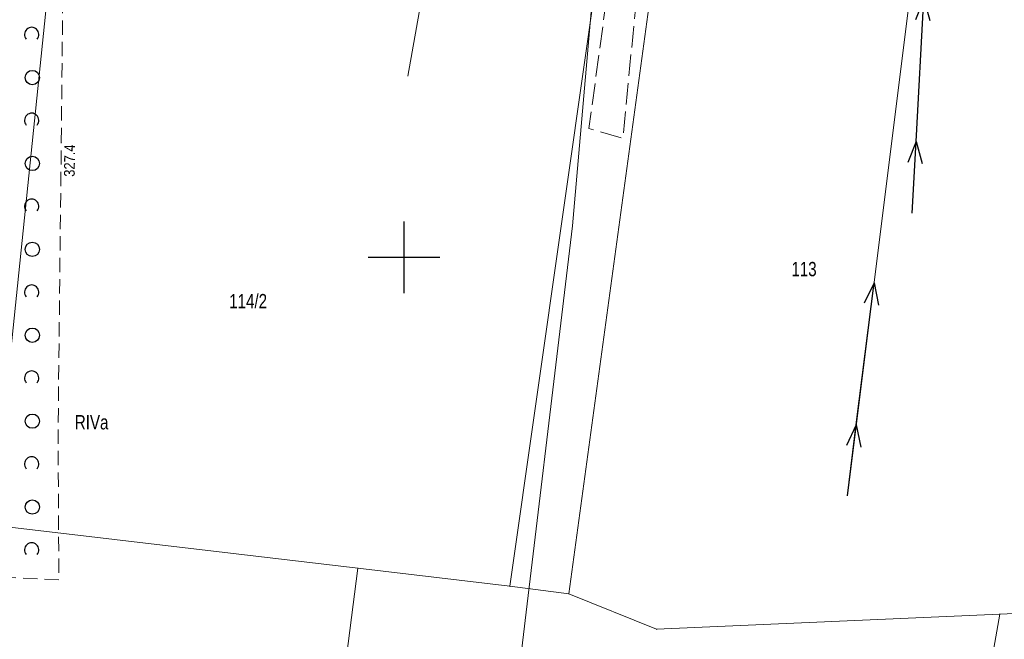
# Model space of a CAD drawing. Header units: metres. Extents: x 7423100 to 7431699, y 5527887 to 5533362.
# Tile 31 of 114: x 7427873 to 7427942, y 5529873 to 5529917. Entities that reach past the tile are written whole.
import ezdxf
from ezdxf.enums import TextEntityAlignment as Align

# ---------------------------------------------------------------- set-up
doc = ezdxf.new("R2010")
doc.units = ezdxf.units.M
doc.header["$MEASUREMENT"] = 0
for name, pattern in [('1.0_0.5', [1.5, 1, -0.5]), ('1.5_0.5', [2, 1.5, -0.5]), ('219-500', [0]), ('suep_nn_500', [0])]:
    doc.linetypes.add(name, pattern=pattern)
doc.layers.get('0').update_dxf_attribs({"color": 2, "linetype": 'CONTINUOUS', "lineweight": 5})
for name, color, linetype in [('203-punkt graniczny', 7, 'CONTINUOUS'), ('209-oznaczenie konturu klasyfikacyjnego', 7, 'CONTINUOUS'), ('211-numer działki ewidencyjnej', 7, 'CONTINUOUS'), ('218-kontur użytku gruntowego', 7, 'CONTINUOUS'), ('219-działka ewidencyjna', 7, 'CONTINUOUS'), ('jezdnia', 7, 'CONTINUOUS'), ('pikieta naturalna', 7, 'CONTINUOUS'), ('pikieta naturalna-Atr2', 7, 'CONTINUOUS'), ('przewód elektroenergetyczny niskiego napięcia', 7, 'CONTINUOUS'), ('przewód gazowy', 7, 'CONTINUOUS'), ('Wstawianie ramki sekcyjnej z opisem', 7, 'CONTINUOUS'), ('zadrzewienie  zakrzewienie', 7, 'CONTINUOUS')]:
    doc.layers.add(name, color=color, linetype=linetype)
doc.styles.get("Standard").update_dxf_attribs({"font": 'Working1250.shx', "width": 0.75})

# ---------------------------------------------------------------- blocks, each defined once
blk = doc.blocks.new('203')
at = {"linetype": 'Continuous', "lineweight": 0}
h = blk.add_hatch(color=0, dxfattribs=at)
edge = h.paths.add_edge_path()
edge.add_arc((0, 0), 0.045, 0, 360)
blk = doc.blocks.new('SUEP1')
at = {"color": 0, "linetype": 'Continuous'}
for p, q in [((0, 0), (5, 0)), ((5, 0), (3.5, 0.5)), ((5, 0), (3.5, -0.5)), ((5, 0), (15, 0)), ((15, 0), (13.5, 0.5)), ((15, 0), (13.5, -0.5))]:
    blk.add_line(p, q, dxfattribs=at)
blk = doc.blocks.new('OTZK1')
at = {"color": 0, "linetype": 'Continuous'}
blk.add_circle((0, 0), 0.5, dxfattribs=at)
blk = doc.blocks.new('OTZK2')
at = {"color": 0, "linetype": 'Continuous'}
blk.add_arc((0, 0), 0.5, 318.85, 221.162, dxfattribs=at)
blk = doc.blocks.new('PW01')
at = {"linetype": 'Continuous', "lineweight": 13}
h = blk.add_hatch(color=0, dxfattribs=at)
edge = h.paths.add_edge_path()
edge.add_arc((0, 0), 0.045, 0, 360)
blk = doc.blocks.new('RAMKA500K')
at = {"color": 0}
for p, q in [((300, 147.5), (300, 152.5)), ((297.5, 150), (302.5, 150))]:
    blk.add_line(p, q, dxfattribs=at)

msp = doc.modelspace()

# ---------------------------------------------------------------- linework, layer by layer
at = {"layer": '218-kontur użytku gruntowego', "color": 3, "linetype": 'Continuous', "lineweight": 18, "flags": 128}
for points in [[(7427893.09, 5529849.63), (7427896.77, 5529878.28)], [(7427896.77, 5529878.28), (7427907.4, 5529877.02)], [(7427907.4, 5529877.02), (7427911.52, 5529876.5)], [(7427911.52, 5529876.5), (7427917.65, 5529874.02)], [(7427917.65, 5529874.02), (7427941.64, 5529875.08)], [(7427941.64, 5529875.08), (7427937.1, 5529849.32)]]:
    msp.add_lwpolyline(points, dxfattribs=at)
at = {"layer": '219-działka ewidencyjna', "color": 7, "linetype": '219-500', "lineweight": 18, "flags": 128}
for points in [[(7427871.23, 5529881.29), (7427876.85, 5529935.53)], [(7427907.4, 5529877.02), (7427914.71, 5529928.33)], [(7427918.43, 5529927.22), (7427911.52, 5529876.5)], [(7427871.23, 5529881.29), (7427896.77, 5529878.28)], [(7427896.77, 5529878.28), (7427907.4, 5529877.02)], [(7427911.52, 5529876.5), (7427917.65, 5529874.02)], [(7427941.64, 5529875.08), (7427945.67, 5529875.26)], [(7427917.65, 5529874.02), (7427941.64, 5529875.08)]]:
    msp.add_lwpolyline(points, dxfattribs=at)
at = {"layer": 'jezdnia', "color": 7, "linetype": '1.5_0.5', "lineweight": 18, "flags": 128}
msp.add_lwpolyline([(7427920.64, 5529930.35), (7427916.46, 5529931.53), (7427915.06, 5529924.8), (7427912.92, 5529908.99), (7427915.29, 5529908.32), (7427916.17, 5529917.35), (7427917.23, 5529924.44), (7427918.56, 5529928.25), (7427919.52, 5529929.74)], close=True, dxfattribs=at)
at = {"layer": 'przewód elektroenergetyczny niskiego napięcia', "color": 1, "linetype": 'suep_nn_500', "lineweight": 18, "flags": 128}
for points in [[(7427937.07, 5529931.99), (7427930.98, 5529883.33)], [(7427935.52, 5529903.09), (7427937.07, 5529931.99)]]:
    msp.add_lwpolyline(points, dxfattribs=at)
at = {"layer": 'przewód gazowy', "color": 52, "linetype": 'Continuous', "lineweight": 18, "flags": 128}
for points in [[(7427903.37, 5529928.77), (7427902.08, 5529922.88), (7427900.26, 5529912.65)], [(7427913.92, 5529926.78), (7427911.77, 5529902.21), (7427907.78, 5529869.01), (7427929.44, 5529865.07), (7427930.59, 5529862.15)]]:
    msp.add_lwpolyline(points, dxfattribs=at)
at = {"layer": 'zadrzewienie  zakrzewienie', "color": 7, "linetype": '1.0_0.5', "lineweight": 18, "flags": 128}
msp.add_lwpolyline([(7427876.04, 5529908.05), (7427876.21, 5529924.19), (7427872.94, 5529921.75), (7427871.12, 5529908.34), (7427869.77, 5529896.66), (7427867.31, 5529884.07), (7427848.48, 5529883.91), (7427829.64, 5529884.53), (7427818.75, 5529884.67), (7427812.56, 5529886.31), (7427808.93, 5529880.74), (7427821.37, 5529880.6), (7427838.12, 5529879.41), (7427847.06, 5529878.93), (7427875.87, 5529877.47), (7427875.82, 5529887.92)], close=True, dxfattribs=at)

# ---------------------------------------------------------------- block references
at = {"layer": '203-punkt graniczny', "color": 7, "linetype": 'Continuous', "lineweight": 18}
for p in [(7427896.77, 5529878.28), (7427907.4, 5529877.02), (7427911.52, 5529876.5), (7427941.64, 5529875.08), (7427917.65, 5529874.02)]:
    msp.add_blockref('203', p, dxfattribs=at)
at = {"layer": 'pikieta naturalna', "color": 7, "linetype": 'Continuous', "lineweight": 13}
msp.add_blockref('PW01', (7427876.04, 5529908.05), dxfattribs=at)
at = {"layer": 'przewód elektroenergetyczny niskiego napięcia', "color": 1, "linetype": 'Continuous', "lineweight": 18}
for p, rotation in [((7427935.52, 5529903.09), 86.93), ((7427930.98, 5529883.33), 82.866)]:
    msp.add_blockref('SUEP1', p, dxfattribs=dict(at, rotation=rotation))
at = {"layer": 'Wstawianie ramki sekcyjnej z opisem', "color": 7, "linetype": 'Continuous', "lineweight": 13}
msp.add_blockref('RAMKA500K', (7427600, 5529750), dxfattribs=at)
at = {"layer": 'zadrzewienie  zakrzewienie', "color": 7, "linetype": 'Continuous', "lineweight": 18}
for name, p in [('OTZK2', (7427873.974, 5529915.567)), ('OTZK1', (7427874.016, 5529912.556)), ('OTZK2', (7427873.974, 5529909.567)), ('OTZK1', (7427874.016, 5529906.556)), ('OTZK2', (7427873.974, 5529903.567)), ('OTZK1', (7427874.016, 5529900.556)), ('OTZK2', (7427873.974, 5529897.567)), ('OTZK1', (7427874.016, 5529894.556)), ('OTZK2', (7427873.974, 5529891.567)), ('OTZK1', (7427874.016, 5529888.556)), ('OTZK2', (7427873.974, 5529885.567)), ('OTZK1', (7427874.016, 5529882.556)), ('OTZK2', (7427873.974, 5529879.567))]:
    msp.add_blockref(name, p, dxfattribs=at)

# ---------------------------------------------------------------- texts
at = {"layer": '209-oznaczenie konturu klasyfikacyjnego', "color": 3, "linetype": 'Continuous', "lineweight": 18, "width": 0.79}
msp.add_text('RIVa', height=1, dxfattribs=at).set_placement((7427876.99, 5529887.98))
at = {"layer": '211-numer działki ewidencyjnej', "color": 7, "linetype": 'Continuous', "lineweight": 18, "width": 0.79}
for s, p in [('113', (7427927.07, 5529898.68)), ('114/2', (7427887.78, 5529896.44))]:
    msp.add_text(s, height=1, dxfattribs=at).set_placement(p)
at = {"layer": 'pikieta naturalna-Atr2', "color": 7, "width": 0.9}
msp.add_text('327.4', height=0.75, rotation=89.373, dxfattribs=at).set_placement((7427876.23, 5529905.63), align=Align.TOP_LEFT)

doc.saveas('drawing.dxf')
